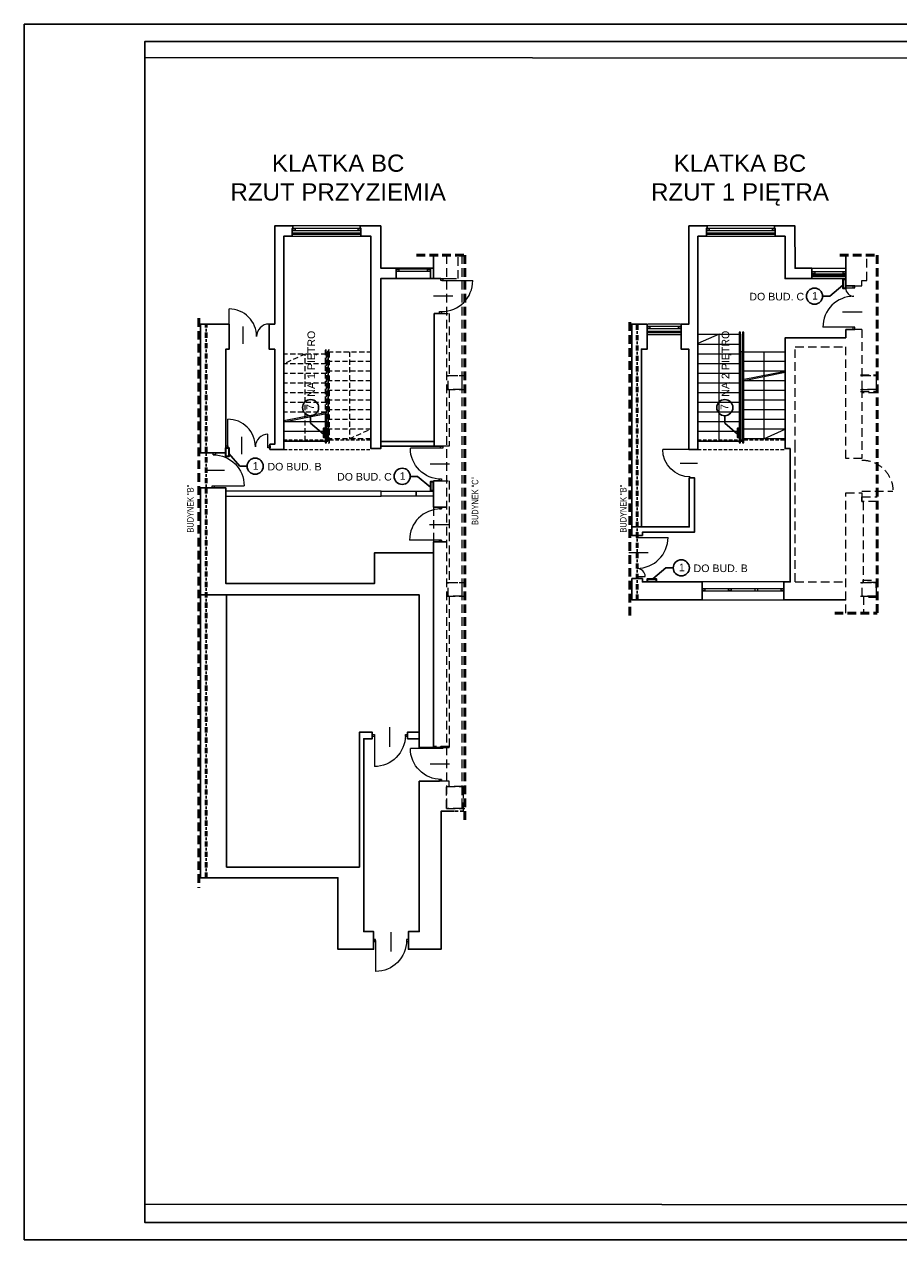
# Model space of a CAD drawing. Header units: millimetres. Extents: x 1759 to 6707, y -3162 to 361.
# Tile 1 of 2: x 1759 to 4296, y -3162 to 361. Entities that reach past the tile are written whole.
import ezdxf

# ---------------------------------------------------------------- set-up
doc = ezdxf.new("R2010")
doc.units = ezdxf.units.MM
doc.linetypes.add('DASHDOT', pattern=[1, 0.5, -0.25, 0, -0.25])
doc.linetypes.add('DASHED', pattern=[0.75, 0.5, -0.25])
doc.layers.add('!A_aktualizacja NN_syl', color=12, linetype='Continuous')
for name, color, linetype, lineweight in [('!MARIUSZ', 220, 'Continuous', 35), ('BA_drz', 7, 'Continuous', 18), ('BA_txs', 2, 'Continuous', 18), ('PG_OKNA', 7, 'Continuous', 18), ('PG_PARAPETY_WEWN.', 2, 'Continuous', 18), ('PG_PARAPETY_ZEWN.', 1, 'Continuous', 18), ('PG_PODCIĄGI', 1, 'DASHED', 18), ('PG_SCHODY', 2, 'Continuous', 18), ('PG_WIDOKOWE_CIENKIE', 1, 'Continuous', 18), ('PG_ŚCIANY_DZIAŁOWE', 3, 'Continuous', 18), ('PG_ŚCIANY_SŁUPY', 4, 'Continuous', 30), ('Wymiarowa zewnętrzna', 50, 'Continuous', 18)]:
    doc.layers.add(name, color=color, linetype=linetype, lineweight=lineweight)
doc.styles.add('Arial', font='arial.ttf')
doc.styles.add('BIKTS', font='bikromsw.shx', dxfattribs={"width": 0.85})
doc.styles.get("Standard").update_dxf_attribs({"font": 'arial.ttf'})

# ---------------------------------------------------------------- blocks, each defined once
blk = doc.blocks.new('schody_1p')
at = {"layer": 'PG_PODCIĄGI', "ltscale": 30}
blk.add_lwpolyline([(-2356.4, 3685), (-2476.4, 3685)], dxfattribs=at)
blk.add_lwpolyline([(-2356.4, 3685), (-2476.4, 3685)], dxfattribs=at)
at = {"layer": 'PG_PODCIĄGI', "ltscale": 20}
for points in [[(-2476.4, 3605), (-2223.4, 3605)], [(-2476.4, 3577), (-2223.4, 3577)]]:
    blk.add_lwpolyline(points, dxfattribs=at)
at = {"layer": 'PG_SCHODY'}
for p, q in [((-2347.4, 3779.5), (-2223.4, 3804)), ((-2347.4, 3776), (-2223.4, 3800.4))]:
    blk.add_line(p, q, dxfattribs=at)
for points in [[(-2476.4, 3911.5), (-2352.4, 3911.5), (-2352.4, 3601), (-2476.4, 3601)], [(-2356.4, 3596), (-2352.4, 3596), (-2352.4, 3916.5), (-2356.4, 3916.5)], [(-2347.4, 3596), (-2343.4, 3596), (-2343.4, 3916.5), (-2347.4, 3916.5)], [(-2347.4, 3860), (-2352.4, 3860), (-2352.4, 3601), (-2347.4, 3601)], [(-2347.4, 3860), (-2223.4, 3860), (-2223.4, 3608), (-2347.4, 3608)]]:
    blk.add_lwpolyline(points, close=True, dxfattribs=at)
for points in [[(-2356.4, 3881), (-2476.4, 3881)], [(-2356.4, 3853), (-2476.4, 3853)], [(-2356.4, 3825), (-2476.4, 3825)], [(-2223.4, 3832), (-2343.4, 3832)], [(-2356.4, 3797), (-2476.4, 3797)], [(-2223.4, 3804), (-2343.4, 3804)], [(-2223.4, 3776), (-2343.4, 3776)], [(-2356.4, 3769), (-2476.4, 3769)], [(-2356.4, 3741), (-2476.4, 3741)], [(-2223.4, 3748), (-2343.4, 3748)], [(-2356.4, 3713), (-2476.4, 3713)], [(-2223.4, 3720), (-2343.4, 3720)], [(-2356.4, 3685), (-2476.4, 3685)], [(-2476.4, 3601), (-2352.4, 3601), (-2352.4, 3681.4)], [(-2223.4, 3692), (-2343.4, 3692)], [(-2356.4, 3657), (-2476.4, 3657)], [(-2223.4, 3664), (-2343.4, 3664)], [(-2223.4, 3636), (-2343.4, 3636)], [(-2356.4, 3629), (-2476.4, 3629)], [(-2352.4, 3601), (-2476.4, 3601)]]:
    blk.add_lwpolyline(points, dxfattribs=at)
at = {"layer": 'PG_WIDOKOWE_CIENKIE'}
for points in [[(-2414.4, 3601), (-2414.4, 3911.5), (-2476.4, 3883.5)], [(-2285.4, 3860), (-2285.4, 3791.7)], [(-2285.4, 3788.2), (-2285.4, 3608), (-2223.4, 3636)]]:
    blk.add_lwpolyline(points, dxfattribs=at)
blk = doc.blocks.new('dr1h901')
at = {"color": 0}
blk.add_line((-0.5, 0), (-0.5, 1), dxfattribs=at)
blk.add_line((0, 0.362), (0, -0.266))
blk.add_arc((-0.5, 0), 1, 0, 90, dxfattribs=at)
blk = doc.blocks.new('jamb')
blk.add_lwpolyline([(-0.5, -0.5), (-0.5, 0.5), (0.5, 0.5), (0.5, -0.5)], close=True)
blk = doc.blocks.new('schody parter')
at = {"layer": 'PG_PODCIĄGI', "ltscale": 30}
for points in [[(-1786.5, 3685), (-1786.5, 3853), (-1910.5, 3853), (-1910.5, 3660.5)], [(-1848.5, 3601), (-1848.5, 3853), (-1910.5, 3825)], [(-1786.5, 3683.2), (-1786.5, 3865), (-1790.5, 3865), (-1790.5, 3682.4)], [(-1719.5, 3860), (-1719.5, 3608), (-1657.5, 3636)], [(-1786.5, 3825), (-1910.5, 3825)], [(-1657.5, 3832), (-1781.5, 3832)], [(-1786.5, 3797), (-1910.5, 3797)], [(-1657.5, 3804), (-1781.5, 3804)], [(-1657.5, 3776), (-1781.5, 3776)], [(-1786.5, 3769), (-1910.5, 3769)], [(-1786.5, 3741), (-1910.5, 3741)], [(-1657.5, 3748), (-1781.5, 3748)], [(-1786.5, 3713), (-1910.5, 3713)], [(-1657.5, 3720), (-1781.5, 3720)], [(-1786.5, 3685), (-1910.5, 3685)], [(-1786.5, 3685), (-1910.5, 3685)], [(-1786.5, 3685), (-1910.5, 3685)], [(-1657.5, 3692), (-1781.5, 3692)], [(-1657.5, 3664), (-1781.5, 3664)], [(-1657.5, 3636), (-1781.5, 3636)]]:
    blk.add_lwpolyline(points, dxfattribs=at)
for points in [[(-1781.5, 3860), (-1786.5, 3860), (-1786.5, 3601), (-1781.5, 3601)], [(-1781.5, 3596), (-1777.5, 3596), (-1777.5, 3865), (-1781.5, 3865)], [(-1781.5, 3860), (-1657.5, 3860), (-1657.5, 3608), (-1781.5, 3608)]]:
    blk.add_lwpolyline(points, close=True, dxfattribs=at)
at = {"layer": 'PG_PODCIĄGI', "ltscale": 20}
for points in [[(-1910.5, 3605), (-1657.5, 3605)], [(-1910.5, 3577), (-1657.5, 3577)]]:
    blk.add_lwpolyline(points, dxfattribs=at)
at = {"layer": 'PG_SCHODY'}
for p, q in [((-1910.5, 3660.5), (-1786.5, 3685)), ((-1910.5, 3657), (-1786.5, 3681.4))]:
    blk.add_line(p, q, dxfattribs=at)
for points in [[(-1910.5, 3601), (-1786.5, 3601), (-1786.5, 3681.4)], [(-1790.5, 3678.9), (-1790.5, 3596), (-1786.5, 3596), (-1786.5, 3679.7)], [(-1910.5, 3657), (-1910.5, 3601)], [(-1786.5, 3657), (-1910.5, 3657)], [(-1786.5, 3629), (-1910.5, 3629)], [(-1786.5, 3601), (-1910.5, 3601)]]:
    blk.add_lwpolyline(points, dxfattribs=at)

msp = doc.modelspace()

# ---------------------------------------------------------------- linework, layer by layer
at = {"layer": '!A_aktualizacja NN_syl'}
for p, q in [((4096.2, -427.1), (4133.4, -395.3)), ((4096.2, -427.1), (4074.8, -427.1)), ((2589.7, -773.5), (2589.7, -794.9)), ((3791.2, -773.5), (3791.2, -794.9)), ((2589.7, -794.9), (2626.9, -826.8)), ((3791.2, -794.9), (3828.4, -826.8)), ((2384.1, -920.1), (2352.3, -882.9)), ((2405.5, -920.1), (2384.1, -920.1)), ((2878.7, -949.5), (2900.2, -949.5)), ((2900.2, -949.5), (2937.4, -981.3)), ((3620.2, -1214.8), (3582.9, -1246.6)), ((3641.6, -1214.8), (3620.2, -1214.8))]:
    msp.add_line(p, q, dxfattribs=at)
at = {"layer": '!A_aktualizacja NN_syl', "lineweight": 35}
for points in [[(4142.1, -404.2), (4142.1, -379), (4133.4, -379), (4133.4, -404.2)], [(2635.6, -835.7), (2635.6, -810.4), (2626.9, -810.4), (2626.9, -835.7)], [(3837.1, -835.7), (3837.1, -810.4), (3828.4, -810.4), (3828.4, -835.7)], [(2343.6, -891.8), (2343.6, -866.6), (2352.3, -866.6), (2352.3, -891.8)], [(2946.1, -990.2), (2946.1, -965), (2937.4, -965), (2937.4, -990.2)], [(3591.9, -1255.3), (3566.6, -1255.3), (3566.6, -1246.6), (3591.9, -1246.6)]]:
    msp.add_lwpolyline(points, close=True, dxfattribs=at)
at = {"layer": '!A_aktualizacja NN_syl'}
for centre in [(4051.4, -427.1), (2589.7, -750.2), (3791.2, -750.2), (2428.9, -920.1), (2855.4, -949.5), (3665, -1214.8)]:
    msp.add_circle(centre, 23.4, dxfattribs=at)
at = {"layer": '!MARIUSZ', "linetype": 'DASHED', "lineweight": 50, "ltscale": 50}
for p, q in [((2896.8, -308.1), (3037, -308.1)), ((3037, -308.1), (3037, -1956.9)), ((4125, -308), (4232.8, -308)), ((4232.8, -308), (4232.8, -1345.8)), ((4110, -1345.8), (4232.8, -1345.8))]:
    msp.add_line(p, q, dxfattribs=at)
at = {"layer": '!MARIUSZ', "linetype": 'DASHED', "lineweight": 0, "ltscale": 50}
for p, q in [((4168.4, -397.3), (4189.1, -397.3)), ((4189.1, -523.3), (4168.4, -523.3)), ((3995.1, -573.8), (4142.1, -573.8)), ((2946.1, -1038.6), (2946.1, -1139.6)), ((3995.1, -1255.3), (4142.1, -1255.3))]:
    msp.add_line(p, q, dxfattribs=at)
at = {"layer": '!MARIUSZ', "linetype": 'DASHED', "lineweight": 0, "ltscale": 50, "extrusion": (0, 0, -1)}
msp.add_line((4189.1, -992.4), (4279.1, -992.4), dxfattribs=at)
at = {"layer": '!MARIUSZ', "linetype": 'DASHED', "lineweight": 0, "ltscale": 50}
for points in [[(2967.1, -376.3), (2987.6, -376.3), (3017.6, -376.3), (3017.6, -308.1)], [(2983.6, -308.1), (2983.6, -1912.3)], [(3028.6, -308.1), (3028.6, -1912.3)], [(4189.1, -397.3), (4189.1, -381.3), (4203.1, -381.3), (4203.1, -308)], [(2963.6, -477.3), (2992.1, -477.3), (2992.1, -657.3), (3028.6, -657.3), (3028.6, -697.3), (2992.1, -697.3), (2992.1, -862.3), (2966.9, -862.3)], [(4189.1, -523.3), (4189.1, -657.3), (4230.1, -657.3), (4230.1, -697.3), (4189.1, -697.3), (4189.1, -897.8), (4142.1, -897.8), (4142.1, -573.8)], [(3995.1, -868.8), (3995.1, -573.8)], [(2983.6, -657.3), (3037, -657.3)], [(2988.6, -657.3), (3028.6, -657.3), (3028.6, -697.3), (2988.6, -697.3), (2988.6, -657.3)], [(4185.1, -655.3), (4232.8, -655.3)], [(4185.1, -657.3), (4232.8, -657.3)], [(4190.1, -657.3), (4230.1, -657.3), (4230.1, -697.3), (4190.1, -697.3), (4190.1, -657.3)], [(4230.1, -668.8), (4232.8, -668.8)], [(2983.6, -697.3), (3037, -697.3)], [(4185.1, -697.3), (4232.8, -697.3)], [(4185.1, -703.3), (4232.8, -703.3)], [(4232.8, -707.8), (4189.1, -707.8)], [(3995.1, -1255.3), (3995.1, -868.8)], [(2963.4, -962.3), (2992.1, -962.3), (2992.1, -1257.3), (3028.6, -1257.3), (3028.6, -1297.3), (2992.1, -1297.3), (2992.1, -1735.3)], [(4142.1, -1345.8), (4142.1, -996.8), (4189.1, -996.8), (4189.1, -1022.8), (4192.1, -1022.8), (4192.1, -1257.3), (4230.1, -1257.3), (4230.1, -1297.3), (4193.6, -1297.3), (4193.6, -1345.8)], [(4189.1, -1009.3), (4232.8, -1009.3)], [(4232.8, -1022.8), (4189.1, -1022.8), (4189.1, -1009.3)], [(2983.6, -1257.3), (3037, -1257.3)], [(2988.6, -1257.3), (3028.6, -1257.3), (3028.6, -1297.3), (2988.6, -1297.3), (2988.6, -1257.3)], [(4185.1, -1257.3), (4232.8, -1257.3)], [(4190.1, -1257.3), (4230.1, -1257.3), (4230.1, -1297.3), (4190.1, -1297.3), (4190.1, -1257.3)], [(4192.1, -1250.8), (4232.8, -1250.8)], [(4232.8, -1272.3), (4230.1, -1272.3), (4230.1, -1257.3), (4192.1, -1257.3), (4192.1, -1250.8)], [(2983.6, -1297.3), (3037, -1297.3)], [(4185.1, -1297.3), (4232.8, -1297.3)], [(4232.8, -1300.3), (4193.6, -1300.3)], [(2972.9, -1735.3), (2992.1, -1735.3), (2992.1, -1732.6), (2946.1, -1732.6), (2946.1, -1735.3)], [(3033.1, -1920.3), (3033.1, -1856.3), (3031.1, -1856.3), (3031.1, -1848.3), (2992.1, -1848.3), (2992.1, -1833.6), (2969.4, -1833.6)], [(2983.6, -1848.3), (3037, -1848.3)], [(2983.6, -1912.3), (3037, -1912.3)]]:
    msp.add_lwpolyline(points, dxfattribs=at)
at = {"layer": '!MARIUSZ', "linetype": 'DASHED', "lineweight": 50, "ltscale": 50}
for points in [[(2265.6, -490.6), (2265.6, -2142)], [(3516.1, -502.8), (3516.1, -1360.7)]]:
    msp.add_lwpolyline(points, dxfattribs=at)
at = {"layer": '!MARIUSZ', "linetype": 'DASHED', "lineweight": 0, "ltscale": 50}
msp.add_lwpolyline([(2983.6, -1848.3), (3028.6, -1848.3), (3028.6, -1912.3), (2983.6, -1912.3)], close=True, dxfattribs=at)
at = {"layer": '!MARIUSZ', "linetype": 'DASHED', "lineweight": 0, "ltscale": 50, "extrusion": (0, 0, -1)}
msp.add_ellipse((4189.1, -992.4), major_axis=(63.6, 63.6), ratio=1, start_param=5.497787, end_param=7.068583, dxfattribs=at)
for p, q in [((2964, -1044.1), (2964, -1038.6)), ((2969.5, -1044.1), (2964, -1044.1)), ((2969.5, -1038.6), (2969.5, -1044.1)), ((2964, -1139.6), (2964, -1134.1)), ((2964, -1134.1), (2969.5, -1134.1)), ((2969.5, -1134.1), (2969.5, -1139.6))]:
    msp.add_line(p, q)
at = {"linetype": 'Continuous', "lineweight": 25}
msp.add_lwpolyline([(6656.8, -3112.5), (6656.8, 311), (2108.5, 311), (2108.5, -3112.5)], close=True, dxfattribs=at)
at = {"layer": 'BA_drz'}
for p, q in [((2469.6, -544.3), (2469.6, -507.8)), ((2466.1, -863.8), (2466.1, -827.3)), ((3536.6, -1240.3), (3560.6, -1240.3))]:
    msp.add_line(p, q, dxfattribs=at)
msp.add_lwpolyline([(4141.6, -403.3), (4165.6, -403.3)], dxfattribs=at)
for centre, radius, start, end in [((4165.6, -403.3), 24, 180, 270), ((2469.6, -544.3), 36.5, 90, 180), ((2466.1, -863.8), 36.5, 90, 180), ((3536.6, -1240.3), 24, 0, 90)]:
    msp.add_arc(centre, radius, start, end, dxfattribs=at)
at = {"layer": 'Defpoints', "color": 2, "linetype": 'Continuous', "lineweight": 30, "flags": 128}
for points in [[(6706.8, -3162.5), (6706.8, 361), (1759.2, 361), (1759.2, -3162.5)], [(6606.8, -3062.4), (6606.8, 261.1), (2108.5, 264.4), (2108.5, -3059.1)]]:
    msp.add_lwpolyline(points, close=True, dxfattribs=at)
at = {"layer": 'PG_OKNA'}
for points in [[(2536.6, -230.8), (2536.6, -236.8), (2735.6, -236.8), (2735.6, -230.8), (2536.6, -230.8)], [(3738.1, -230.8), (3738.1, -236.8), (3937.1, -236.8), (3937.1, -230.8), (3738.1, -230.8)], [(2837.9, -348.7), (2837.9, -354.7), (2937.1, -354.7), (2937.1, -348.7), (2837.9, -348.7)], [(3725.6, -1275.3), (3725.6, -1281.3), (3962.6, -1281.3), (3962.6, -1275.3), (3725.6, -1275.3)]]:
    msp.add_lwpolyline(points, dxfattribs=at)
for points in [[(2536.6, -230.8), (2544.6, -230.8), (2544.6, -236.8), (2536.6, -236.8)], [(2727.6, -230.8), (2735.6, -230.8), (2735.6, -236.8), (2727.6, -236.8)], [(3738.1, -230.8), (3746.1, -230.8), (3746.1, -236.8), (3738.1, -236.8)], [(3929.1, -230.8), (3937.1, -230.8), (3937.1, -236.8), (3929.1, -236.8)], [(2837.9, -348.7), (2845.9, -348.7), (2845.9, -354.7), (2837.9, -354.7)], [(2929.1, -348.7), (2937.1, -348.7), (2937.1, -354.7), (2929.1, -354.7)], [(4044.1, -356.3), (4044.1, -362.3), (4142.1, -362.3), (4142.1, -356.3)], [(4044.1, -356.3), (4052.1, -356.3), (4052.1, -362.3), (4044.1, -362.3)], [(4134.1, -356.3), (4142.1, -356.3), (4142.1, -362.3), (4134.1, -362.3)], [(3566.1, -515.3), (3566.1, -521.3), (3665.1, -521.3), (3665.1, -515.3)], [(3566.1, -515.3), (3574.1, -515.3), (3574.1, -521.3), (3566.1, -521.3)], [(3657.1, -515.3), (3665.1, -515.3), (3665.1, -521.3), (3657.1, -521.3)], [(3725.6, -1275.3), (3733.6, -1275.3), (3733.6, -1281.3), (3725.6, -1281.3)], [(3801.6, -1275.3), (3809.6, -1275.3), (3809.6, -1281.3), (3801.6, -1281.3)], [(3886.6, -1275.3), (3878.6, -1275.3), (3878.6, -1281.3), (3886.6, -1281.3)], [(3954.6, -1275.3), (3962.6, -1275.3), (3962.6, -1281.3), (3954.6, -1281.3)]]:
    msp.add_lwpolyline(points, close=True, dxfattribs=at)
at = {"layer": 'PG_PARAPETY_WEWN.'}
msp.add_line((4044.1, -376.3), (4142.1, -376.3), dxfattribs=at)
for points in [[(2733.6, -223.3), (2538.1, -223.3)], [(3935.1, -223.3), (3739.6, -223.3)], [(2536.6, -253.3), (2735.6, -253.3)], [(3738.1, -253.3), (3937.1, -253.3)], [(3663.1, -507.8), (3567.1, -507.8)], [(3566.1, -537.8), (3665.1, -537.8)], [(3962.6, -1255.3), (3725.6, -1255.3)], [(3725.6, -1307.3), (3962.6, -1307.3)]]:
    msp.add_lwpolyline(points, dxfattribs=at)
at = {"layer": 'PG_PARAPETY_ZEWN.'}
msp.add_lwpolyline([(4044.1, -346.3), (4142.1, -346.3)], dxfattribs=at)
at = {"layer": 'PG_PODCIĄGI', "linetype": 'DASHDOT', "lineweight": 50, "ltscale": 30}
for p, q in [((2286.9, -2113.1), (2286.9, -507.8)), ((3537.4, -1307.3), (3537.4, -507.8))]:
    msp.add_line(p, q, dxfattribs=at)
at = {"layer": 'PG_SCHODY'}
msp.add_lwpolyline([(3955.1, -1275.3), (3733.6, -1275.3)], dxfattribs=at)
at = {"layer": 'PG_WIDOKOWE_CIENKIE'}
for points in [[(2536.6, -243.3), (2735.6, -243.3), (2735.6, -248.3), (2536.6, -248.3), (2536.6, -243.3)], [(3738.1, -243.3), (3937.1, -243.3), (3937.1, -248.3), (3738.1, -248.3), (3738.1, -243.3)], [(4044.1, -366.3), (4142.1, -366.3), (4142.1, -371.3), (4044.1, -371.3), (4044.1, -366.3)], [(3566.1, -528.1), (3665.1, -528.1), (3665.1, -533.1), (3566.1, -533.1), (3566.1, -528.1)]]:
    msp.add_lwpolyline(points, dxfattribs=at)
at = {"layer": 'PG_ŚCIANY_DZIAŁOWE'}
for points in [[(2794.6, -992.3), (2343.6, -992.3), (2343.6, -1007.3), (2794.6, -1007.3)], [(2794.6, -992.3), (2895.6, -992.3), (2895.6, -1007.3), (2794.6, -1007.3)], [(2895.6, -992.3), (2946.1, -992.3), (2946.1, -1007.3), (2895.6, -1007.3)]]:
    msp.add_lwpolyline(points, close=True, dxfattribs=at)
at = {"layer": 'PG_ŚCIANY_SŁUPY'}
for p, q in [((2946.1, -376.3), (2967.1, -376.3)), ((4142.1, -397.3), (4168.4, -397.3)), ((2963.6, -477.3), (2948.1, -477.3)), ((4142.1, -523.3), (4168.4, -523.3)), ((2948.1, -862.3), (2966.9, -862.3)), ((2946.1, -962.3), (2963.4, -962.3)), ((2946.1, -1038.6), (2983.6, -1038.6)), ((2946.1, -1735.3), (2966.9, -1735.3)), ((2905.1, -1833.6), (2963.4, -1833.6))]:
    msp.add_line(p, q, dxfattribs=at)
for points in [[(2538.1, -223.3), (2485.6, -223.3), (2485.6, -507.8), (2469.6, -507.8), (2469.6, -580.8), (2485.6, -580.8), (2485.6, -856.3), (2471.6, -856.3), (2471.6, -871.3), (2511.6, -871.3), (2511.6, -253.3), (2536.6, -253.3), (2536.6, -230.8), (2538.1, -230.8), (2538.1, -223.3)], [(2946.4, -346.3), (2793.6, -346.3), (2793.1, -223.3), (2733.6, -223.3), (2733.6, -230.8), (2735.6, -230.8), (2735.6, -253.3), (2764.6, -253.3), (2764.6, -868.8), (2793.1, -868.8), (2793.1, -376.3), (2946.1, -376.3), (2946.4, -346.3)], [(3739.6, -223.3), (3687.1, -223.3), (3687.1, -507.8), (3665.1, -507.8), (3665.1, -580.8), (3687.1, -580.8), (3687.1, -871.3), (3713.1, -871.3), (3713.1, -253.3), (3738.1, -253.3), (3738.1, -230.8), (3739.6, -230.8), (3739.6, -223.3)], [(4044.1, -346.3), (3995.1, -346.3), (3994.6, -223.3), (3935.1, -223.3), (3935.1, -230.8), (3937.1, -230.8), (3937.1, -253.3), (3966.1, -253.3), (3966.1, -376.3), (4044.1, -376.3), (4044.1, -346.3)], [(2946.1, -308.1), (2946.1, -376.3)], [(4142.1, -308), (4142.1, -397.3)], [(2936.9, -376.3), (2837.9, -376.3), (2837.9, -346.3)], [(2946.1, -376.3), (2937.1, -376.3), (2937.1, -346.3)], [(2793.1, -376.3), (2793.1, -848.3), (2948.1, -848.3)], [(2948.1, -862.3), (2948.1, -477.3)], [(2343.6, -881.6), (2343.6, -580.8), (2353.1, -580.8), (2353.1, -507.8), (2270.6, -507.8), (2270.6, -881.6), (2343.1, -881.6)], [(3566.1, -507.8), (3566.1, -580.3), (3549.1, -580.3), (3549.1, -1096.3), (3521.1, -1096.3), (3521.1, -507.8), (3565.1, -507.8)], [(4142.1, -548.3), (4142.1, -523.3)], [(4142.1, -548.3), (3966.1, -548.3), (3966.1, -868.8), (3981.1, -868.8)], [(3981.1, -868.8), (3981.1, -1255.3), (3962.6, -1255.3), (3962.6, -1307.3), (4142.1, -1307.3), (4142.1, -1307.3)], [(2946.1, -1170.8), (2775.1, -1170.8), (2775.1, -1259.8), (2343.6, -1259.8), (2343.6, -982.6), (2270.6, -982.6), (2270.6, -1259.8), (2270.6, -1293.3), (2905.1, -1293.3), (2905.1, -1735.3), (2946.1, -1735.3)], [(2946.1, -1038.6), (2946.1, -962.3)], [(3521.1, -1096.3), (3521.1, -1120.8), (3552.1, -1120.8), (3552.1, -1111.3), (3703.1, -1111.3), (3703.1, -953.3), (3688.1, -953.3), (3688.1, -1096.3), (3521.1, -1096.3)], [(2946.1, -1735.3), (2946.1, -1139.6)], [(2346.1, -1293.3), (2346.1, -2082.3), (2731.1, -2082.3), (2731.1, -1691.3), (2768.6, -1691.3), (2768.6, -1710.3), (2744.1, -1710.3), (2744.1, -2269.3), (2772.6, -2269.3), (2772.6, -2320.3), (2669.1, -2320.3), (2669.1, -2113.1), (2270.6, -2113.1), (2270.6, -1293.3)], [(2966.9, -1735.3), (2992.1, -1735.3)], [(2905.1, -1833.6), (2905.1, -2269.3), (2873.6, -2269.3), (2873.6, -2320.3), (2968.2, -2320.3), (2968.2, -1920.3), (3006.1, -1920.3)]]:
    msp.add_lwpolyline(points, dxfattribs=at)
for points in [[(2793.1, -848.3), (2948.1, -848.3), (2948.1, -862.3), (2793.1, -862.3)], [(3521.1, -1245.8), (3552.1, -1245.8), (3552.1, -1255.3), (3725.6, -1255.3), (3725.6, -1307.3), (3521.1, -1307.3)], [(2870.6, -1710.3), (2905.1, -1710.3), (2905.1, -1691.3), (2870.6, -1691.3)]]:
    msp.add_lwpolyline(points, close=True, dxfattribs=at)
at = {"layer": 'PG_ŚCIANY_SŁUPY', "linetype": 'DASHED', "ltscale": 20}
msp.add_lwpolyline([(3033.1, -1920.3), (3006.1, -1920.3)], dxfattribs=at)
at = {"layer": 'Wymiarowa zewnętrzna', "lineweight": 30}
msp.add_line((2946.1, -1139.6), (2983.6, -1139.6), dxfattribs=at)

# ---------------------------------------------------------------- block references
at = {"layer": 'BA_drz'}
for name, p, xscale, yscale, zscale, rotation in [('dr1h901', (2970.1, -426.8), 90, 90, -90, 270), ('jamb', (2970.1, -379.1), 5.5, 5.999999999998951, 5.5, 270), ('jamb', (2966.6, -474.6), 5.5, 5.999999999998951, 5.5, 270), ('jamb', (2346.6, -863.8), 5.5, 5.999999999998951, 5.5, 270), ('jamb', (2469.1, -863.8), 5.5, 5.999999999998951, 5.5, 270), ('dr1h901', (2969.1, -912.8), -90, 89.99999999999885, -90, 90), ('jamb', (2969.9, -865.1), 5.5, 5.999999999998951, 5.5, 270), ('dr1h901', (3691.1, -911.3), -79.99999999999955, 79.99999999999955, -79.99999999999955, 89.99999999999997), ('dr1h901', (2306.9, -932.1), -90, 89.99999999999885, -90, 270), ('jamb', (2310.4, -884.3), 5.5, 5.999999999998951, 5.5, 270), ('jamb', (2306.9, -979.8), 5.5, 5.999999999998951, 5.5, 270), ('jamb', (2966.4, -959.6), 5.5, 5.999999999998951, 5.5, 270), ('dr1h901', (2966.8, -1089.1), 90, 90, -90, 89.99999999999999), ('dr1h901', (2819.6, -1700.8), -90, 90, -90, 180), ('jamb', (2771.6, -1700.8), 5.5, 5.999999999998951, 5.5, 270), ('jamb', (2867.6, -1700.8), 5.5, 5.999999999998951, 5.5, 270), ('dr1h901', (2969.1, -1783.1), -90, 89.99999999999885, -90, 90), ('jamb', (2969.9, -1735.3), 5.5, 5.999999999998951, 5.5, 270), ('jamb', (2966.4, -1830.8), 5.5, 5.999999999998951, 5.5, 270), ('dr1h901', (2823.1, -2294.8), -90, 90, -90, 180), ('jamb', (2775.4, -2294.8), -5.5, 5.999999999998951, 5.5, 180), ('jamb', (2870.9, -2294.8), -5.5, 5.999999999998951, 5.5, 180)]:
    msp.add_blockref(name, p, dxfattribs=dict(at, xscale=xscale, yscale=yscale, zscale=zscale, rotation=rotation))
at = {"layer": 'BA_drz', "xscale": -5.5, "yscale": 5.999999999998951, "zscale": 5.5}
for p in [(4165.6, -400.3), (4165.6, -520.3), (3536.6, -1123.8), (3536.6, -1242.8)]:
    msp.add_blockref('jamb', p, dxfattribs=at)
at = {"layer": 'BA_drz', "extrusion": (0, 0, -1)}
for p, xscale, yscale, zscale, rotation in [((-4165.6, -472.3), -90, 89.99999999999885, 90, 270), ((-2393.1, -544.3), -80, 79.99999999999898, 80, 359.9999999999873), ((-2389.6, -863.8), -80, 79.99999999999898, 80, 359.9999999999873), ((-3536.6, -1171.3), -90, 89.99999999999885, 90, 89.99999999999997)]:
    msp.add_blockref('dr1h901', p, dxfattribs=dict(at, xscale=xscale, yscale=yscale, zscale=zscale, rotation=rotation))
at = {"layer": 'PG_SCHODY'}
for name, p in [('schody_1p', (6189.5, -4448.3)), ('schody parter', (4422.1, -4448.3))]:
    msp.add_blockref(name, p, dxfattribs=at)

# ---------------------------------------------------------------- texts
at = {"layer": '!A_aktualizacja NN_syl', "style": 'Arial'}
for s, p in [('DO BUD. C', (3862.5, -439.4)), ('1', (4044.3, -437.2)), ('1', (2421.8, -930.2)), ('DO BUD. B', (2464.6, -932.4)), ('DO BUD. C', (2666.5, -961.7)), ('1', (2848.3, -959.5)), ('1', (3657.9, -1224.8)), ('DO BUD. B', (3700.7, -1227))]:
    msp.add_text(s, height=22, dxfattribs=at).set_placement(p)
for s, p in [('NA 1 PIĘTRO', (2602.7, -718.6)), ('NA 2 PIĘTRO', (3804.2, -718.6)), ('7', (2599.7, -757.2)), ('7', (3801.2, -757.2))]:
    msp.add_text(s, height=22, rotation=90, dxfattribs=at).set_placement(p)
at = {"layer": 'BA_txs', "style": 'BIKTS', "width": 0.85}
for s, p in [('BUDYNEK "B" ', (2250.3, -1112.2)), ('BUDYNEK "C"', (3076.1, -1090.4)), ('BUDYNEK "B" ', (3506.1, -1112.2))]:
    msp.add_text(s, height=18.75, rotation=90, dxfattribs=at).set_placement(p)
at = {"layer": 'BA_txs', "char_height": 50, "attachment_point": 1}
for s, insert in [('\\pxqc;KLATKA BC\\PRZUT PRZYZIEMIA', (1418.7, -16.5)), ('\\pxqc;KLATKA BC \\PRZUT 1 PIĘTRA', (2584.3, -16.5))]:
    msp.add_mtext_dynamic_manual_height_columns(s, width=2501.992, gutter_width=12.5, heights=[0], dxfattribs=dict(at, insert=insert))

doc.saveas('drawing.dxf')
